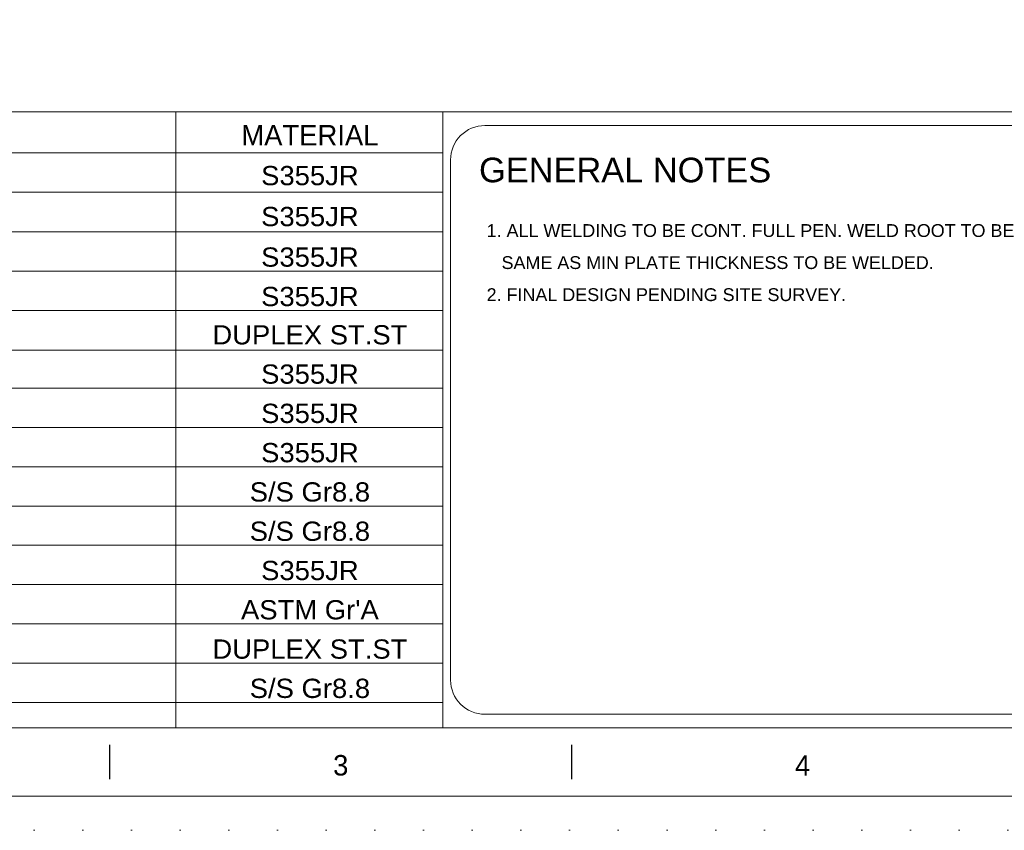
# Model space of a CAD drawing. Header units: millimetres. Extents: x -152903 to -144493, y -672002 to -666062.
# Tile 2 of 16: x -151533 to -150092, y -672002 to -670815. Entities that reach past the tile are written whole.
import ezdxf

# ---------------------------------------------------------------- set-up
doc = ezdxf.new("R2010")
doc.units = ezdxf.units.MM
doc.header["$MEASUREMENT"] = 0
doc.linetypes.add('DGN Style 1', pattern=[71.230208, 0.118519, -71.111688])
doc.styles.add('Style-Arial', font='arial.ttf')
doc.styles.add('Style-ENGINEERING', font='ENGINEERING.shx')
doc.styles.add('Swiss1', font='swiss.ttf', dxfattribs={"height": 1})

# ---------------------------------------------------------------- blocks, each defined once
blk = doc.blocks.new('*U10')
for p, q in [((-270.38, -2.47), (-270.38, 2.53)), ((-202.8, -2.47), (-202.8, 2.53))]:
    blk.add_line(p, q)
at = {"char_height": 3, "attachment_point": 5, "line_spacing_factor": 1.2, "style": 'Style-ENGINEERING'}
for s, insert in [('3', (-236.59, -0.47)), ('4', (-169.01, -0.47))]:
    blk.add_mtext(s, dxfattribs=dict(at, insert=insert))
blk = doc.blocks.new('*U9')
at = {"color": 7, "linetype": 'Continuous', "lineweight": 0, "flags": 128}
blk.add_lwpolyline([(-415.55, 292.03), (415.45, 292.03), (415.45, -291.97), (-415.55, -291.97), (-415.55, 292.03)], close=True, dxfattribs=at)
at = {"color": 7, "linetype": 'Continuous', "lineweight": 13, "flags": 128}
blk.add_lwpolyline([(-405.55, 282.03), (405.45, 282.03), (405.45, -281.97), (-405.55, -281.97), (-405.55, 282.03)], close=True, dxfattribs=at)
blk.add_blockref('*U10', (0, -287))
blk = doc.blocks.new('*U8')
at = {"color": 7, "lineweight": 13}
blk.add_line((-4055.03, -1918.56), (4054.97, -1918.56), dxfattribs=at)
at = {"lineweight": 0}
blk.add_line((-2606.74, -1918.56), (-2606.74, -2820.03), dxfattribs=at)
at = {"color": 7, "linetype": 'Continuous', "lineweight": 13}
blk.add_line((-2216.04, -1978.33), (-4055.03, -1978.33), dxfattribs=at)
at = {"color": 7, "linetype": 'Continuous', "lineweight": 0}
for p, q in [((-2216.04, -2036.07), (-4055.03, -2036.07)), ((-2216.04, -2093.8), (-4055.03, -2093.8)), ((-2216.04, -2151.54), (-4055.03, -2151.54)), ((-2216.04, -2209.27), (-4055.03, -2209.27)), ((-2216.04, -2267.01), (-4055.03, -2267.01)), ((-2216.04, -2322.83), (-4055.03, -2322.83)), ((-2216.04, -2380.33), (-4055.03, -2380.33)), ((-2216.04, -2437.83), (-4055.03, -2437.83)), ((-2216.04, -2495.33), (-4055.03, -2495.33)), ((-2216.04, -2552.83), (-4055.03, -2552.83)), ((-2216.04, -2610.33), (-4055.03, -2610.33)), ((-2216.04, -2667.83), (-4055.03, -2667.83)), ((-2216.04, -2725.33), (-4055.03, -2725.33)), ((-2216.04, -2782.83), (-4055.03, -2782.83))]:
    blk.add_line(p, q, dxfattribs=at)
at = {"color": 7, "linetype": 'DGN Style 1', "lineweight": 0, "flags": 128}
blk.add_lwpolyline([(-4205.03, 2969.97), (4204.97, 2969.97), (4204.97, -2970.03), (-4205.03, -2970.03), (-4205.03, 2969.97)], close=True, dxfattribs=at)
at = {"color": 7, "lineweight": 13, "flags": 128}
blk.add_lwpolyline([(-2216.04, -1918.56), (-2216.04, -2820.03)], dxfattribs=at)
at = {"color": 7, "linetype": 'Continuous', "lineweight": 0, "flags": 128}
blk.add_lwpolyline([(-2154.81, -1938.56), (-1299.8, -1938.56, -0.4142136), (-1249.8, -1988.56), (-1249.8, -2750.03, -0.4142136), (-1299.8, -2800.03), (-2154.81, -2800.03, -0.4142136), (-2204.81, -2750.03), (-2204.81, -1988.56, -0.4142136), (-2154.81, -1938.56)], format="xyb", close=True, dxfattribs=at)
at = {"xscale": 9.999999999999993, "yscale": 9.999999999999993, "zscale": 9.999999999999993}
blk.add_blockref('*U9', (0.43, -0.33), dxfattribs=at)
for s, insert, char_height, attachment_point, line_spacing_factor, style in [('MATERIAL', (-2410.58, -1952.6), 30, 5, 1.2, 'Style-ENGINEERING'), ('\\H1x;\\W1.06483;S355JR', (-2410.58, -2011.9), 28.1735, 5, 1.2, 'Style-ENGINEERING'), ('\\H1x;\\W1.06483;S355JR', (-2410.58, -2071.81), 28.1735, 5, 1.2, 'Style-ENGINEERING'), ('1. ALL WELDING TO BE CONT. FULL PEN. WELD ROOT TO BE\\P   SAME AS MIN PLATE THICKNESS TO BE WELDED.\\P2. FINAL DESIGN PENDING SITE SURVEY.', (-2152, -2082.73), 18.7702, 1, 1.5, 'Style-Arial'), ('\\H1x;\\W1.06483;S355JR', (-2410.58, -2131.12), 28.1735, 5, 1.2, 'Style-ENGINEERING'), ('\\H1x;\\W1.06483;S355JR', (-2410.58, -2188.85), 28.1735, 5, 1.2, 'Style-ENGINEERING'), ('\\H1x;\\W1.06483;DUPLEX ST.ST', (-2410.58, -2244.91), 28.1735, 5, 1.2, 'Style-ENGINEERING'), ('\\H1x;\\W1.06483;S355JR', (-2410.58, -2302.41), 28.1735, 5, 1.2, 'Style-ENGINEERING'), ('\\H1x;\\W1.06483;S355JR', (-2410.58, -2359.91), 28.1735, 5, 1.2, 'Style-ENGINEERING'), ('\\H1x;\\W1.06483;S355JR', (-2410.58, -2417.41), 28.1735, 5, 1.2, 'Style-ENGINEERING'), ('\\H1x;\\W1.06483;S/S Gr8.8', (-2410.58, -2474.91), 28.1735, 5, 1.2, 'Style-ENGINEERING'), ('\\H1x;\\W1.06483;S/S Gr8.8', (-2410.58, -2532.41), 28.1735, 5, 1.2, 'Style-ENGINEERING'), ('\\H1x;\\W1.06483;S355JR', (-2410.58, -2589.91), 28.1735, 5, 1.2, 'Style-ENGINEERING'), ("\\H1x;\\W1.06483;ASTM Gr'A", (-2410.58, -2647.41), 28.1735, 5, 1.2, 'Style-ENGINEERING'), ('\\H1x;\\W1.06483;DUPLEX ST.ST', (-2410.58, -2704.91), 28.1735, 5, 1.2, 'Style-ENGINEERING'), ('\\H1x;\\W1.06483;S/S Gr8.8', (-2410.58, -2762.41), 28.1735, 5, 1.2, 'Style-ENGINEERING')]:
    blk.add_mtext(s, dxfattribs=dict(insert=insert, char_height=char_height, attachment_point=attachment_point, line_spacing_factor=line_spacing_factor, style=style))
at = {"color": 7, "linetype": 'Continuous', "lineweight": 0, "insert": (-2163.11, -1985.45), "char_height": 35.9964, "width": 645.4927, "attachment_point": 1, "line_spacing_factor": 0.938532, "style": 'Swiss1'}
blk.add_mtext('\\fArial|b0|i0|c00|p39;GENERAL NOTES ', dxfattribs=at)

msp = doc.modelspace()

# ---------------------------------------------------------------- block references
at = {"color": 7, "linetype": 'DGN Style 1', "lineweight": 0}
msp.add_blockref('*U8', (-148697.65, -669031.95), dxfattribs=at)

doc.saveas('drawing.dxf')
